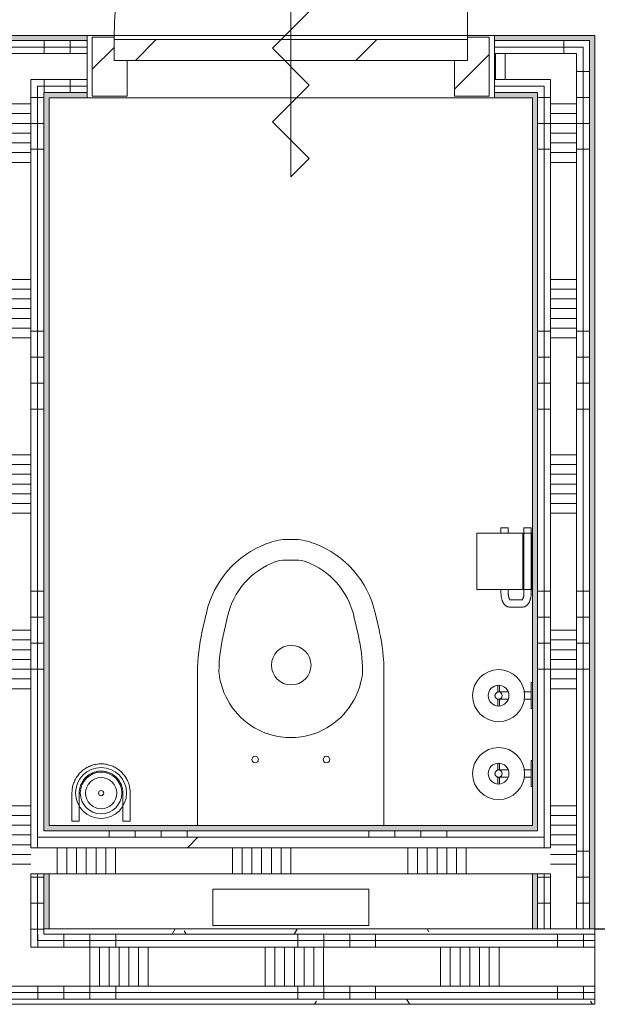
# Model space of a CAD drawing. Extents: x 2820 to 91013, y 1478 to 38178.
# Tile 133 of 182: x 38703 to 39815, y 32361 to 34255. Entities that reach past the tile are written whole.
import ezdxf

# ---------------------------------------------------------------- set-up
doc = ezdxf.new("R2010")
doc.units = 0
doc.header["$LTSCALE"] = 50
doc.layers.get('0').update_dxf_attribs({"linetype": 'CONTINUOUS'})
for name, color, linetype, lineweight in [('Onderlegger 2e verdieping$0$A-DETL-GENF', 8, 'CONTINUOUS', 18), ('Onderlegger 2e verdieping$0$A-DOOR', 8, 'CONTINUOUS', 25), ('Onderlegger 2e verdieping$0$A-FLOR-OTLN', 8, 'CONTINUOUS', 18), ('Onderlegger 2e verdieping$0$A-GENM', 8, 'CONTINUOUS', 18), ('Onderlegger 2e verdieping$0$A-WALL-PATT', 8, 'CONTINUOUS', 50), ('Onderlegger 2e verdieping$0$I-WALL', 8, 'CONTINUOUS', 25), ('Onderlegger 2e verdieping$0$P-SANR-FIXT', 8, 'CONTINUOUS', 18)]:
    doc.layers.add(name, color=color, linetype=linetype, lineweight=lineweight)
pattern_1 = [(0, (0, 0), (406.4, 101.6), [33.528, -271.272, 33.528, -271.272, -1625.6]), (0, (0, 0), (406.4, 101.6), [-609.6, 33.528, -576.072, 33.528, -271.272, -711.2]), (0, (0, 0), (406.4, 101.6), [-1524, 33.528, -169.672, 33.528, -474.472]), (120, (152.4, 50.8), (-291.18818, 301.15272), [33.528, -271.272, 33.528, -271.272, -1625.6]), (120, (152.4, 50.8), (-291.18818, 301.15272), [-609.6, 33.528, -576.072, 33.528, -271.272, -711.2]), (120, (152.4, 50.8), (-291.18818, 301.15272), [-1524, 33.528, -169.672, 33.528, -474.472]), (240, (203.2, 254), (-115.21182, -402.75272), [33.528, -271.272, 33.528, -271.272, -1625.6]), (240, (203.2, 254), (-115.21182, -402.75272), [-609.6, 33.528, -576.072, 33.528, -271.272, -711.2]), (240, (203.2, 254), (-115.21182, -402.75272), [-1524, 33.528, -169.672, 33.528, -474.472])]
pattern_2 = [(270, (36388, 32505.7), (500, -4e-12), []), (270, (36338, 32505.7), (500, -4e-12), []), (270, (36288, 32505.7), (500, -4e-12), []), (270, (36238, 32505.7), (500, -4e-12), [])]
pattern_3 = [(270, (36399.95, 34224.45), (500, 3e-14), []), (270, (36349.95, 34224.45), (500, 3e-14), []), (270, (36299.95, 34224.45), (500, 3e-14), []), (270, (36249.95, 34224.45), (500, 3e-14), [])]
pattern_4 = [(180, (39809.95, 33505.1), (-2e-12, -500), []), (180, (39809.95, 33555.1), (-2e-12, -500), []), (180, (39809.95, 33605.1), (-2e-12, -500), []), (180, (39809.95, 33655.1), (-2e-12, -500), [])]
pattern_5 = [(180, (38759.95, 33505.1), (6e-13, -500), []), (180, (38759.95, 33555.1), (6e-13, -500), []), (180, (38759.95, 33605.1), (6e-13, -500), []), (180, (38759.95, 33655.1), (6e-13, -500), [])]

# ---------------------------------------------------------------- blocks, each defined once
blk = doc.blocks.new('Onderlegger 2e verdieping$0$74_3B_toilet - eenvoudig - 74_3B_toilet - eenvoudig-4325791-Plotview 2e Verdieping - schaal 1 op 100')
at = {"layer": 'Onderlegger 2e verdieping$0$P-SANR-FIXT'}
for p, q in [((-41.5, 146.2), (-341.5, 146.2)), ((-341.5, 146.2), (-341.5, 76.2)), ((-41.5, 76.2), (-41.5, 146.2)), ((-341.5, 76.2), (-41.5, 76.2)), ((-370.9, -46.3), (-370.9, -340.9)), ((-12.1, -340.9), (-12.1, -46.3)), ((-238.2, -223.6), (-236.9, -223.1)), ((-187.3, -215.9), (-195.7, -215.9)), ((-144.9, -223.6), (-146.2, -223.1)), ((-326.5, -322.7), (-325.4, -318.8)), ((-56.5, -322.7), (-57.6, -318.8)), ((-313.2, -448.4), (-321.6, -411.6)), ((-69.8, -448.4), (-61.4, -411.6)), ((-362, -420.1), (-353.9, -455.6)), ((-29.2, -455.6), (-21.1, -420.1)), ((-223.2, -553.2), (-220.4, -554.3)), ((-181.9, -557.2), (-201.1, -557.2)), ((-159.8, -553.2), (-162.6, -554.3)), ((-237.2, -588.7), (-232.3, -590.5)), ((-196.8, -596.9), (-186.2, -596.9)), ((-150.7, -590.5), (-145.8, -588.7))]:
    blk.add_line(p, q, dxfattribs=at)
for centre, radius in [((-260.2, -173.2), 6.35), ((-122.8, -173.2), 6.35), ((-192.5, -354.9), 38.1)]:
    blk.add_circle(centre, radius, dxfattribs=at)
for centre, radius, start, end in [((-190.5, -354.9), 139.7, 109.9597, 165), ((-195.7, -336.5), 120.6, 90, 109.9597), ((-187.3, -336.5), 120.6, 70.0403, 90), ((-192.5, -354.9), 139.7, 15, 70.0403), ((-15.3, -340.9), 355.6, 180, 192.8722), ((-235.5, -347.1), 94.2, 165, 177.7844), ((-147.5, -347.1), 94.2, 2.2156, 15), ((-367.7, -340.9), 355.6, 347.1278, 360), ((-12.1, -340.9), 317.5, 180.4622, 192.8722), ((-370.9, -340.9), 317.5, 347.1278, 359.5378), ((-168.7, -415.3), 148.3, 192.8722, 249.5866), ((-214.3, -415.3), 148.3, 290.4134, 347.1278), ((-172.2, -414), 186.4, 192.8722, 249.5866), ((-210.8, -414), 186.4, 290.4134, 347.1278), ((-201.1, -493.7), 63.5, 249.5866, 270), ((-181.9, -493.7), 63.5, 270, 290.4134), ((-196.8, -495.3), 101.6, 249.5866, 270), ((-186.2, -495.3), 101.6, 270, 290.4134)]:
    blk.add_arc(centre, radius, start, end, dxfattribs=at)
blk = doc.blocks.new('Onderlegger 2e verdieping$0$32_KA_hout_67-114-enkele_deur_met dorpel - H630d-V136-Plotview 2e Verdieping - schaal 1 op 100')
at = {"layer": 'Onderlegger 2e verdieping$0$A-GENM'}
h = blk.add_hatch(dxfattribs=at)
h.set_pattern_fill('FP_213', color=256, style=0, pattern_type=2)
h.set_pattern_definition([(45, (-39224.95, -34164.45), (-91.92388, 91.92388), [])])
h.paths.add_polyline_path([(-382.1, -57), (-315.1, -57), (-315.1, 12), (-340.1, 12), (-340.1, 57), (-382.1, 57), (-382.1, 12)], flags=0)
h.paths.add_polyline_path([(363.4, -57), (381.9, -57), (381.9, 57), (339.9, 57), (339.9, 12), (314.9, 12), (314.9, -57), (339.9, -57)], flags=0)
at = {"layer": 'Onderlegger 2e verdieping$0$A-DETL-GENF'}
for p, q in [((0, 212.1), (-35.4, 176.8)), ((0, -212.1), (0, 212.1)), ((-35.4, 176.8), (35.4, 106.1)), ((35.4, 106.1), (-35.4, 35.4)), ((-35.4, 35.4), (35.4, -35.4)), ((35.4, -35.4), (-35.4, -106.1)), ((-35.4, -106.1), (35.4, -176.8)), ((35.4, -176.8), (0, -212.1))]:
    blk.add_line(p, q, dxfattribs=at)
at = {"layer": 'Onderlegger 2e verdieping$0$A-DOOR', "lineweight": 18}
for p, q in [((-340.1, 57), (-382.1, 57)), ((-382.1, 57), (-382.1, -57)), ((-340.1, 52), (-340.1, 57)), ((381.9, 57), (339.9, 57)), ((339.9, 57), (339.9, 52)), ((381.9, -57), (381.9, 57)), ((-315.1, -57), (-315.1, 12)), ((314.9, 12), (314.9, -57)), ((-382.1, -57), (-315.1, -57)), ((314.9, -57), (381.9, -57))]:
    blk.add_line(p, q, dxfattribs=at)
at = {"layer": 'Onderlegger 2e verdieping$0$A-GENM'}
blk.add_line((339.9, 52), (339.9, 732), dxfattribs=at)
blk.add_arc((339.9, 52), 680, 90, 180, dxfattribs=at)
blk = doc.blocks.new('Onderlegger 2e verdieping$0$32_KA_binnendeur_hout - 32_KA_binnendeur_hout-V141-Plotview 2e Verdieping - schaal 1 op 100')
at = {"layer": 'Onderlegger 2e verdieping$0$A-DOOR', "lineweight": 18}
h = blk.add_hatch(dxfattribs=at)
h.set_pattern_fill('FP_253', color=256, style=0, pattern_type=2)
h.set_pattern_definition([(225, (39224.83, 34216.45), (212.132, -212.132), [])])
h.paths.add_polyline_path([(248.1, 40), (-340, 40), (-340, 0), (340, 0), (340, 40)], flags=0)
for p, q in [((-340, 0), (-340, 40)), ((-340, 40), (340, 40)), ((340, 40), (340, 0)), ((340, 0), (-340, 0))]:
    blk.add_line(p, q, dxfattribs=at)
blk = doc.blocks.new('Onderlegger 2e verdieping$0$74_KA_D-Line reserve toiletrolhouder - Type 1-7879157-Plotview 2e Verdieping - schaal 1 op 100')
at = {"layer": 'Onderlegger 2e verdieping$0$P-SANR-FIXT'}
for p, q in [((118.6, 126.5), (105.2, 126.5)), ((105.2, 123.5), (118.6, 123.5)), ((144.8, 126.5), (131.3, 126.5)), ((131.7, 123.5), (144.8, 123.5)), ((118, 111), (118, 106.4)), ((132, 106.4), (132, 111)), ((118, 75.9), (118, 62)), ((132, 62), (132, 75.9)), ((100, 62), (100, 60)), ((103.3, 62), (100, 62)), ((100, 62), (150, 62)), ((150, 62), (146.7, 62)), ((150, 60), (150, 62))]:
    blk.add_line(p, q, dxfattribs=at)
at = {"layer": 'Onderlegger 2e verdieping$0$P-SANR-FIXT', "flags": 128}
for points in [[(118, 124.9), (118, 125), (118, 125)], [(118, 111), (118, 111.6), (118, 112.1), (118, 112.7), (118, 113.2), (118, 113.8), (118, 114.3), (118, 114.9), (118, 115.4), (118, 115.9), (118, 116.5), (118, 117), (118, 117.5), (118, 118), (118, 118.4), (118, 118.9), (118, 119.4), (118, 119.8), (118, 120.2), (118, 120.6), (118, 121), (118, 121.4), (118, 121.8), (118, 122.1), (118, 122.5), (118, 122.8), (118, 123.1), (118, 123.3), (118, 123.6), (118, 123.8), (118, 124), (118, 124.2), (118, 124.4)], [(118.1, 125.8), (118.1, 126.1), (118.1, 126.4), (118.2, 126.7), (118.3, 126.9), (118.4, 127.2), (118.4, 127.5), (118.6, 127.7), (118.7, 128), (118.8, 128.2), (118.9, 128.5), (119.1, 128.7), (119.2, 129), (119.4, 129.2), (119.6, 129.4)], [(123.3, 131.8), (123.5, 131.8), (123.8, 131.9), (124.1, 131.9), (124.4, 132), (124.6, 132), (124.9, 132), (125.2, 132), (125.5, 132), (125.8, 132), (126, 131.9), (126.3, 131.9), (126.6, 131.8), (126.9, 131.7), (127.1, 131.7), (127.4, 131.6), (127.7, 131.5), (127.9, 131.4)], [(131.4, 127.9), (131.5, 127.6), (131.6, 127.3), (131.7, 127.1), (131.8, 126.8), (131.8, 126.5), (131.9, 126.3), (131.9, 126), (132, 125.7), (132, 125.4), (132, 125.2), (132, 125)], [(132, 125), (132, 125), (132, 125), (132, 124.9), (132, 124.8), (132, 124.7), (132, 124.6), (132, 124.5), (132, 124.3), (132, 124.1), (132, 123.9), (132, 123.7), (132, 123.4), (132, 123.1), (132, 122.9), (132, 122.6), (132, 122.2), (132, 121.9), (132, 121.5), (132, 121.1), (132, 120.8), (132, 120.3), (132, 119.9), (132, 119.5), (132, 119), (132, 118.6), (132, 118.1), (132, 117.6), (132, 117.1), (132, 116.6), (132, 116.1), (132, 115.5), (132, 115), (132, 114.5), (132, 113.9), (132, 113.4), (132, 112.8), (132, 112.3), (132, 111.7), (132, 111.2), (132, 111)]]:
    blk.add_lwpolyline(points, dxfattribs=at)
at = {"layer": 'Onderlegger 2e verdieping$0$P-SANR-FIXT'}
for radius, start, end in [(50, 360, 180), (20, 0, 180), (50, 180, 360), (20, 180, 360), (7, 0, 180), (7, 180, 360)]:
    blk.add_arc((125, 125), radius, start, end, dxfattribs=at)
blk = doc.blocks.new('Onderlegger 2e verdieping$0$74_KA_D-Line toiletrolhouder - Type 1-7871651-Plotview 2e Verdieping - schaal 1 op 100')
at = {"layer": 'Onderlegger 2e verdieping$0$P-SANR-FIXT'}
for p, q in [((187.5, 167), (79.2, 167)), ((79.2, 78), (79.2, 167)), ((187.5, 167), (187.5, 78)), ((79.2, 120.4), (72.5, 120.4)), ((197.5, 120.4), (187.5, 120.4)), ((197.5, 120.4), (197.5, 119.5)), ((197.5, 119.5), (197.5, 106.4)), ((45.5, 104), (45.5, 78.6)), ((59.5, 78.6), (59.5, 104)), ((72.5, 106.4), (79.2, 106.4)), ((187.5, 106.4), (197.5, 106.4)), ((197.5, 76.2), (72.5, 76.2)), ((187.5, 78.2), (79.2, 78.2)), ((79.2, 60.2), (79.2, 78.2)), ((187.5, 78.2), (187.5, 60.2)), ((197.5, 76.2), (197.5, 75.4)), ((72.5, 62.2), (197.5, 62.2)), ((79.2, 60.2), (187.5, 60.2)), ((197.5, 75.4), (197.5, 62.2))]:
    blk.add_line(p, q, dxfattribs=at)
at = {"layer": 'Onderlegger 2e verdieping$0$P-SANR-FIXT', "flags": 128}
for points in [[(45.5, 104), (45.5, 104.9), (45.7, 105.9), (45.9, 106.8), (46.1, 107.7), (46.5, 108.6), (46.9, 109.4), (47.3, 110.2), (47.8, 111), (48.3, 111.7), (48.9, 112.3), (49.5, 112.9), (50.1, 113.5), (50.7, 114.1), (51.4, 114.6), (52, 115), (52.7, 115.5), (53.4, 115.9), (54.2, 116.3), (54.9, 116.7), (55.7, 117.1), (56.4, 117.4), (57.2, 117.7), (58, 118), (58.8, 118.3), (59.7, 118.6), (60.5, 118.8), (61.4, 119), (62.2, 119.3), (63.1, 119.4), (64, 119.6), (64.9, 119.8), (65.8, 119.9), (66.7, 120), (67.6, 120.1), (68.5, 120.2), (69.5, 120.3), (70.4, 120.3), (71.3, 120.4), (72.2, 120.4), (72.5, 120.4)], [(59.2, 102.9), (59.2, 102.9), (59.3, 103), (59.4, 103), (59.5, 103.1), (59.6, 103.2), (59.8, 103.4), (60, 103.5), (60.2, 103.7), (60.5, 103.8), (60.8, 104), (61.1, 104.2), (61.5, 104.4), (61.9, 104.5), (62.3, 104.7), (62.8, 104.9), (63.3, 105), (63.8, 105.2), (64.3, 105.3), (64.8, 105.5), (65.4, 105.6), (66, 105.7), (66.6, 105.9), (67.2, 106), (67.8, 106.1), (68.5, 106.1), (69.1, 106.2), (69.7, 106.3), (70.4, 106.3), (71.1, 106.3), (71.7, 106.4), (72.4, 106.4), (72.5, 106.4)], [(45.5, 78.6), (45.5, 77.6), (45.7, 76.7), (45.9, 75.8), (46.1, 74.8), (46.5, 74), (46.9, 73.1), (47.3, 72.4), (47.8, 71.6), (48.3, 70.9), (48.9, 70.3), (49.5, 69.7), (50.1, 69.1), (50.7, 68.5), (51.4, 68), (52, 67.5), (52.7, 67.1), (53.4, 66.7), (54.2, 66.3), (54.9, 65.9), (55.7, 65.5), (56.4, 65.2), (57.2, 64.9), (58, 64.6), (58.8, 64.3), (59.7, 64), (60.5, 63.8), (61.4, 63.5), (62.2, 63.3), (63.1, 63.1), (64, 63), (64.9, 62.8), (65.8, 62.7), (66.7, 62.6), (67.6, 62.5), (68.5, 62.4), (69.5, 62.3), (70.4, 62.3), (71.3, 62.2), (72.2, 62.2), (72.5, 62.2)], [(59.2, 79.7), (59.2, 79.7), (59.3, 79.6), (59.4, 79.6), (59.5, 79.5), (59.6, 79.3), (59.8, 79.2), (60, 79.1), (60.2, 78.9), (60.5, 78.7), (60.8, 78.6), (61.1, 78.4), (61.5, 78.2), (61.9, 78.1), (62.3, 77.9), (62.8, 77.7), (63.3, 77.6), (63.8, 77.4), (64.3, 77.2), (64.8, 77.1), (65.4, 77), (66, 76.8), (66.6, 76.7), (67.2, 76.6), (67.8, 76.5), (68.5, 76.5), (69.1, 76.4), (69.7, 76.3), (70.4, 76.3), (71.1, 76.3), (71.7, 76.2), (72.4, 76.2), (72.5, 76.2)]]:
    blk.add_lwpolyline(points, dxfattribs=at)
blk = doc.blocks.new('Onderlegger 2e verdieping$0$74_KU_D line toiletborstel - Type 1-7877824-Plotview 2e Verdieping - schaal 1 op 100')
at = {"layer": 'Onderlegger 2e verdieping$0$P-SANR-FIXT'}
for p, q in [((69, 109), (69, 55)), ((83, 55), (83, 109)), ((167, 109), (167, 55)), ((181, 55), (181, 109)), ((83, 55), (69, 55)), ((181, 55), (167, 55))]:
    blk.add_line(p, q, dxfattribs=at)
at = {"layer": 'Onderlegger 2e verdieping$0$P-SANR-FIXT', "flags": 128}
for points in [[(181, 109), (181, 111.2), (180.9, 113.5), (180.6, 115.7), (180.3, 117.9), (179.9, 120.1), (179.4, 122.3), (178.9, 124.5), (178.2, 126.6), (177.5, 128.7), (176.6, 130.8), (175.7, 132.9), (174.7, 134.9), (173.6, 136.8), (172.5, 138.8), (171.3, 140.6), (170, 142.5), (168.6, 144.2), (167.1, 146), (165.6, 147.6), (164, 149.2), (162.4, 150.7), (160.7, 152.2), (159, 153.6), (157.1, 154.9), (155.3, 156.2), (153.4, 157.3), (151.4, 158.4), (149.4, 159.4), (147.4, 160.4), (145.3, 161.2), (143.2, 162), (141.1, 162.7), (138.9, 163.3), (136.7, 163.8), (134.5, 164.2), (132.3, 164.6), (130.1, 164.8), (127.8, 165), (125.6, 165), (123.4, 165), (121.1, 164.9), (118.9, 164.7), (116.7, 164.4), (114.5, 164), (112.3, 163.6), (110.1, 163), (107.9, 162.4), (105.8, 161.7), (103.7, 160.9), (101.7, 160), (99.7, 159), (97.7, 157.9), (95.7, 156.8), (93.9, 155.6), (92, 154.3), (90.2, 153), (88.5, 151.5), (86.8, 150), (85.2, 148.5), (83.7, 146.9), (82.2, 145.2), (80.8, 143.4), (79.4, 141.6), (78.2, 139.8), (77, 137.9), (75.9, 135.9), (74.8, 134), (73.9, 131.9), (73, 129.9), (72.2, 127.8), (71.5, 125.6), (70.9, 123.5), (70.3, 121.3), (69.9, 119.1), (69.5, 116.9), (69.2, 114.7), (69.1, 112.4), (69, 110.2), (69, 109)], [(83, 109), (83, 110.7), (83.1, 112.4), (83.3, 114), (83.5, 115.7), (83.8, 117.4), (84.2, 119), (84.6, 120.6), (85.1, 122.2), (85.6, 123.8), (86.3, 125.4), (87, 126.9), (87.7, 128.4), (88.5, 129.9), (89.4, 131.3), (90.3, 132.7), (91.3, 134.1), (92.3, 135.4), (93.4, 136.7), (94.5, 138), (95.7, 139.2), (96.9, 140.3), (98.2, 141.4), (99.5, 142.5), (100.9, 143.4), (102.3, 144.4), (103.7, 145.3), (105.2, 146.1), (106.7, 146.8), (108.2, 147.5), (109.8, 148.2), (111.3, 148.8), (112.9, 149.3), (114.6, 149.7), (116.2, 150.1), (117.9, 150.4), (119.5, 150.7), (121.2, 150.9), (122.9, 151), (124.5, 151), (126.2, 151), (127.9, 150.9), (129.6, 150.8), (131.3, 150.6), (132.9, 150.3), (134.6, 149.9), (136.2, 149.5), (137.8, 149.1), (139.4, 148.5), (141, 147.9), (142.5, 147.2), (144, 146.5), (145.5, 145.7), (146.9, 144.9), (148.4, 144), (149.7, 143), (151.1, 142), (152.4, 140.9), (153.6, 139.8), (154.8, 138.6), (156, 137.4), (157.1, 136.1), (158.2, 134.8), (159.2, 133.5), (160.1, 132.1), (161, 130.7), (161.9, 129.2), (162.6, 127.7), (163.4, 126.2), (164, 124.7), (164.6, 123.1), (165.1, 121.5), (165.6, 119.9), (166, 118.2), (166.4, 116.6), (166.6, 114.9), (166.8, 113.3), (167, 111.6), (167, 109.9), (167, 109)]]:
    blk.add_lwpolyline(points, dxfattribs=at)
at = {"layer": 'Onderlegger 2e verdieping$0$P-SANR-FIXT'}
for centre, radius, start, end in [((125, 109), 49, 0, 180), ((125, 109), 40, 0, 180), ((125, 108.8), 30, 90, 270), ((125, 108.8), 30, 270, 90), ((125, 108.8), 5, 0, 180), ((125, 109), 49, 180, 0), ((125, 109), 40, 180, 0), ((125, 108.8), 5, 180, 360)]:
    blk.add_arc(centre, radius, start, end, dxfattribs=at)
blk = doc.blocks.new('Onderlegger 2e verdieping')
at = {"layer": 'Onderlegger 2e verdieping$0$A-WALL-PATT', "lineweight": 5}
h = blk.add_hatch(color=256, dxfattribs=at)
h.paths.add_polyline_path([(34390, 34214.5), (34632.9, 34214.5), (34632.9, 34224.5), (34366.9, 34224.5), (34366.9, 34214.5)], flags=0)
h.paths.add_polyline_path([(39616.9, 34214.5), (39809.9, 34214.5), (39809.9, 34224.5), (39616.9, 34224.5)], flags=0)
h.paths.add_polyline_path([(38671, 34214.5), (38832.9, 34214.5), (38832.9, 34224.5), (38566.9, 34224.5), (38566.9, 34214.5)], flags=0)
h.paths.add_polyline_path([(33582.9, 34214.5), (33582.9, 34224.5), (33389.9, 34224.5), (33389.9, 34214.5), (33472.6, 34214.5)], flags=0)
h.paths.add_polyline_path([(35682.9, 34214.5), (35682.9, 34224.5), (35416.9, 34224.5), (35416.9, 34214.5), (35613.1, 34214.5)], flags=0)
h.paths.add_polyline_path([(37782.9, 34214.5), (37782.9, 34224.5), (37516.9, 34224.5), (37516.9, 34214.5), (37753.6, 34214.5)], flags=0)
h.paths.add_polyline_path([(36683.4, 34214.5), (36732.9, 34214.5), (36732.9, 34224.5), (36466.9, 34224.5), (36466.9, 34214.5), (36606.9, 34214.5)], flags=0)
at = {"layer": 'Onderlegger 2e verdieping$0$A-WALL-PATT', "lineweight": 18}
h = blk.add_hatch(dxfattribs=at)
h.set_pattern_fill('FP_216', color=256, angle=90, style=0, pattern_type=2)
h.set_pattern_definition(pattern_3)
h.paths.add_polyline_path([(36530.5, 34202), (36732.9, 34202), (36732.9, 34214.5), (36466.9, 34214.5), (36466.9, 34202)], flags=0)
h.paths.add_polyline_path([(33399.9, 34202), (33582.9, 34202), (33582.9, 34214.5), (33399.9, 34214.5)], flags=0)
h.paths.add_polyline_path([(39616.9, 34202), (39799.9, 34202), (39799.9, 34214.5), (39616.9, 34214.5)], flags=0)
h.paths.add_polyline_path([(34366.9, 34202), (34632.9, 34202), (34632.9, 34214.5), (34366.9, 34214.5)], flags=0)
h.paths.add_polyline_path([(38832.9, 34202), (38832.9, 34214.5), (38566.9, 34214.5), (38566.9, 34202), (38671, 34202)], flags=0)
h.paths.add_polyline_path([(35416.9, 34202), (35682.9, 34202), (35682.9, 34214.5), (35416.9, 34214.5)], flags=0)
h.paths.add_polyline_path([(37753.6, 34202), (37782.9, 34202), (37782.9, 34214.5), (37516.9, 34214.5), (37516.9, 34202)], flags=0)
at = {"layer": 'Onderlegger 2e verdieping$0$A-WALL-PATT', "lineweight": 25}
blk.add_hatch(color=256, dxfattribs=at).paths.add_polyline_path([(39799.9, 32505.7), (39809.9, 32505.7), (39809.9, 34214.5), (39799.9, 34214.5), (39799.9, 32611.3)], flags=0)
at = {"layer": 'Onderlegger 2e verdieping$0$A-WALL-PATT', "lineweight": 18}
h = blk.add_hatch(dxfattribs=at)
h.set_pattern_fill('FP_216', color=256, angle=90, style=0, pattern_type=2)
h.set_pattern_definition(pattern_3)
h.paths.add_polyline_path([(39787.4, 34189.5), (39787.4, 34202), (39616.9, 34202), (39616.9, 34189.5), (39774.9, 34189.5)], flags=0)
h.paths.add_polyline_path([(33412.4, 34189.5), (33582.9, 34189.5), (33582.9, 34202), (33412.4, 34202)], flags=0)
h.paths.add_polyline_path([(34632.9, 34189.5), (34632.9, 34202), (34366.9, 34202), (34366.9, 34189.5), (34390, 34189.5)], flags=0)
h.paths.add_polyline_path([(35682.9, 34189.5), (35682.9, 34202), (35416.9, 34202), (35416.9, 34189.5), (35613.1, 34189.5)], flags=0)
h.paths.add_polyline_path([(38832.9, 34189.5), (38832.9, 34202), (38566.9, 34202), (38566.9, 34189.5), (38671, 34189.5)], flags=0)
h.paths.add_polyline_path([(36466.9, 34189.5), (36732.9, 34189.5), (36732.9, 34202), (36466.9, 34202)], flags=0)
h.paths.add_polyline_path([(37516.9, 34189.5), (37782.9, 34189.5), (37782.9, 34202), (37516.9, 34202)], flags=0)
h = blk.add_hatch(dxfattribs=at)
h.set_pattern_fill('FP_217', color=256, angle=90, style=0, pattern_type=2)
h.set_pattern_definition([(270, (36599.95, 34224.45), (337.5, 2e-14), []), (270, (36581.2, 34224.45), (337.5, 2e-14), []), (270, (36562.45, 34224.45), (337.5, 2e-14), []), (270, (36543.7, 34224.45), (337.5, 2e-14), []), (270, (36524.95, 34224.45), (337.5, 2e-14), []), (270, (36506.2, 34224.45), (337.5, 2e-14), []), (270, (36487.45, 34224.45), (337.5, 2e-14), [])])
h.paths.add_polyline_path([(34632.9, 34139.5), (34632.9, 34189.5), (34366.9, 34189.5), (34366.9, 34139.5), (34524.9, 34139.5)], flags=0)
h.paths.add_polyline_path([(36466.9, 34139.5), (36732.9, 34139.5), (36732.9, 34189.5), (36466.9, 34189.5)], flags=0)
h.paths.add_polyline_path([(33424.9, 34139.5), (33582.9, 34139.5), (33582.9, 34189.5), (33424.9, 34189.5)], flags=0)
h.paths.add_polyline_path([(38674.9, 34139.5), (38832.9, 34139.5), (38832.9, 34189.5), (38566.9, 34189.5), (38566.9, 34139.5), (38671, 34139.5)], flags=0)
h.paths.add_polyline_path([(35416.9, 34139.5), (35682.9, 34139.5), (35682.9, 34189.5), (35416.9, 34189.5)], flags=0)
h.paths.add_polyline_path([(37782.9, 34139.5), (37782.9, 34189.5), (37516.9, 34189.5), (37516.9, 34139.5), (37753.6, 34139.5)], flags=0)
h.paths.add_polyline_path([(39774.9, 34139.5), (39774.9, 34189.5), (39616.9, 34189.5), (39616.9, 34139.5), (39724.9, 34139.5)], flags=0)
h = blk.add_hatch(dxfattribs=at)
h.set_pattern_fill('FP_220', color=256, angle=90, style=0, pattern_type=2)
h.set_pattern_definition(pattern_4)
h.paths.add_polyline_path([(39787.4, 32505.7), (39787.4, 34189.5), (39774.9, 34189.5), (39774.9, 32505.7)], flags=0)
h = blk.add_hatch(dxfattribs=at)
h.set_pattern_fill('FP_220', color=256, angle=90, style=0, pattern_type=2)
h.set_pattern_definition(pattern_4)
h.paths.add_polyline_path([(39787.4, 32505.7), (39799.9, 32505.7), (39799.9, 34202), (39787.4, 34202), (39787.4, 32611.3)], flags=0)
h = blk.add_hatch(dxfattribs=at)
h.set_pattern_fill('FP_216', color=256, angle=90, style=0, pattern_type=2)
h.set_pattern_definition(pattern_3)
h.paths.add_polyline_path([(39724.9, 34127), (39724.9, 34139.5), (39616.9, 34139.5), (39616.9, 34127), (39712.4, 34127)], flags=0)
h.paths.add_polyline_path([(33582.9, 34127), (33582.9, 34139.5), (33474.9, 34139.5), (33474.9, 34127), (33487.4, 34127)], flags=0)
h.paths.add_polyline_path([(34366.9, 34127), (34474.9, 34127), (34474.9, 34139.5), (34366.9, 34139.5)], flags=0)
h.paths.add_polyline_path([(34632.9, 34127), (34632.9, 34139.5), (34524.9, 34139.5), (34524.9, 34127), (34537.4, 34127)], flags=0)
h.paths.add_polyline_path([(35416.9, 34127), (35524.9, 34127), (35524.9, 34139.5), (35416.9, 34139.5)], flags=0)
h.paths.add_polyline_path([(38662.4, 34127), (38674.9, 34127), (38674.9, 34139.5), (38566.9, 34139.5), (38566.9, 34127)], flags=0)
h.paths.add_polyline_path([(37782.9, 34127), (37782.9, 34139.5), (37674.9, 34139.5), (37674.9, 34127), (37753.6, 34127)], flags=0)
h.paths.add_polyline_path([(35587.4, 34127), (35682.9, 34127), (35682.9, 34139.5), (35574.9, 34139.5), (35574.9, 34127)], flags=0)
h.paths.add_polyline_path([(37624.9, 34127), (37624.9, 34139.5), (37516.9, 34139.5), (37516.9, 34127), (37612.4, 34127)], flags=0)
h.paths.add_polyline_path([(36466.9, 34127), (36574.9, 34127), (36574.9, 34139.5), (36466.9, 34139.5)], flags=0)
h.paths.add_polyline_path([(36732.9, 34127), (36732.9, 34139.5), (36624.9, 34139.5), (36624.9, 34127), (36683.4, 34127)], flags=0)
h.paths.add_polyline_path([(38737.4, 34127), (38832.9, 34127), (38832.9, 34139.5), (38724.9, 34139.5), (38724.9, 34127)], flags=0)
h = blk.add_hatch(dxfattribs=at)
h.set_pattern_fill('FP_229', color=256, angle=90, style=0, pattern_type=2)
h.set_pattern_definition([(180, (38759.95, 33305.08), (4e-13, -337.5), []), (180, (38759.95, 33323.83), (4e-13, -337.5), []), (180, (38759.95, 33342.58), (4e-13, -337.5), []), (180, (38759.95, 33361.33), (4e-13, -337.5), []), (180, (38759.95, 33380.08), (4e-13, -337.5), []), (180, (38759.95, 33398.83), (4e-13, -337.5), []), (180, (38759.95, 33417.58), (4e-13, -337.5), [])])
h.paths.add_polyline_path([(38724.9, 32470.7), (38724.9, 34139.5), (38674.9, 34139.5), (38674.9, 32470.7)], flags=0)
h = blk.add_hatch(dxfattribs=at)
h.set_pattern_fill('FP_221', color=256, angle=90, style=0, pattern_type=2)
h.set_pattern_definition([(180, (39809.95, 33305.08), (-2e-12, -337.5), []), (180, (39809.95, 33323.83), (-2e-12, -337.5), []), (180, (39809.95, 33342.58), (-2e-12, -337.5), []), (180, (39809.95, 33361.33), (-2e-12, -337.5), []), (180, (39809.95, 33380.08), (-2e-12, -337.5), []), (180, (39809.95, 33398.83), (-2e-12, -337.5), []), (180, (39809.95, 33417.58), (-2e-12, -337.5), [])])
h.paths.add_polyline_path([(39724.9, 32505.7), (39774.9, 32505.7), (39774.9, 34139.5), (39724.9, 34139.5), (39724.9, 32611.3)], flags=0)
h = blk.add_hatch(dxfattribs=at)
h.set_pattern_fill('FP_216', color=256, angle=90, style=0, pattern_type=2)
h.set_pattern_definition(pattern_3)
h.paths.add_polyline_path([(39712.4, 34114.5), (39712.4, 34127), (39616.9, 34127), (39616.9, 34114.5), (39699.9, 34114.5)], flags=0)
h.paths.add_polyline_path([(34366.9, 34114.5), (34462.4, 34114.5), (34462.4, 34127), (34366.9, 34127)], flags=0)
h.paths.add_polyline_path([(34632.9, 34114.5), (34632.9, 34127), (34537.4, 34127), (34537.4, 34114.5), (34549.9, 34114.5)], flags=0)
h.paths.add_polyline_path([(38737.4, 34114.5), (38832.9, 34114.5), (38832.9, 34127), (38737.4, 34127)], flags=0)
h.paths.add_polyline_path([(33582.9, 34114.5), (33582.9, 34127), (33487.4, 34127), (33487.4, 34114.5), (33499.9, 34114.5)], flags=0)
h.paths.add_polyline_path([(38662.4, 34114.5), (38662.4, 34127), (38566.9, 34127), (38566.9, 34114.5), (38649.9, 34114.5)], flags=0)
h.paths.add_polyline_path([(37782.9, 34114.5), (37782.9, 34127), (37687.4, 34127), (37687.4, 34114.5), (37753.6, 34114.5)], flags=0)
h.paths.add_polyline_path([(37612.4, 34114.5), (37612.4, 34127), (37516.9, 34127), (37516.9, 34114.5), (37599.9, 34114.5)], flags=0)
h.paths.add_polyline_path([(35416.9, 34114.5), (35512.4, 34114.5), (35512.4, 34127), (35416.9, 34127)], flags=0)
h.paths.add_polyline_path([(36732.9, 34114.5), (36732.9, 34127), (36637.4, 34127), (36637.4, 34114.5), (36683.4, 34114.5)], flags=0)
h.paths.add_polyline_path([(35599.9, 34114.5), (35682.9, 34114.5), (35682.9, 34127), (35587.4, 34127), (35587.4, 34114.5)], flags=0)
h.paths.add_polyline_path([(36562.4, 34114.5), (36562.4, 34127), (36466.9, 34127), (36466.9, 34114.5), (36549.9, 34114.5)], flags=0)
at = {"layer": 'Onderlegger 2e verdieping$0$A-WALL-PATT', "lineweight": 25}
h = blk.add_hatch(color=256, dxfattribs=at)
h.paths.add_polyline_path([(35499.9, 34104.5), (35499.9, 34114.5), (35416.9, 34114.5), (35416.9, 34104.5), (35489.9, 34104.5)], flags=0)
h.paths.add_polyline_path([(38639.9, 34104.5), (38649.9, 34104.5), (38649.9, 34114.5), (38566.9, 34114.5), (38566.9, 34104.5)], flags=0)
h.paths.add_polyline_path([(33509.9, 34104.5), (33582.9, 34104.5), (33582.9, 34114.5), (33499.9, 34114.5), (33499.9, 34104.5)], flags=0)
h.paths.add_polyline_path([(38749.9, 34104.5), (38832.9, 34104.5), (38832.9, 34114.5), (38749.9, 34114.5)], flags=0)
h.paths.add_polyline_path([(34366.9, 34104.5), (34449.9, 34104.5), (34449.9, 34114.5), (34366.9, 34114.5)], flags=0)
h.paths.add_polyline_path([(39616.9, 34104.5), (39699.9, 34104.5), (39699.9, 34114.5), (39616.9, 34114.5)], flags=0)
h.paths.add_polyline_path([(34632.9, 34104.5), (34632.9, 34114.5), (34549.9, 34114.5), (34549.9, 34104.5), (34559.9, 34104.5)], flags=0)
h.paths.add_polyline_path([(36466.9, 34104.5), (36549.9, 34104.5), (36549.9, 34114.5), (36466.9, 34114.5)], flags=0)
h.paths.add_polyline_path([(35613.1, 34104.5), (35682.9, 34104.5), (35682.9, 34114.5), (35599.9, 34114.5), (35599.9, 34104.5), (35609.9, 34104.5)], flags=0)
h.paths.add_polyline_path([(37782.9, 34104.5), (37782.9, 34114.5), (37699.9, 34114.5), (37699.9, 34104.5), (37753.6, 34104.5)], flags=0)
h.paths.add_polyline_path([(37599.9, 34104.5), (37599.9, 34114.5), (37516.9, 34114.5), (37516.9, 34104.5), (37589.9, 34104.5)], flags=0)
h.paths.add_polyline_path([(36659.9, 34104.5), (36732.9, 34104.5), (36732.9, 34114.5), (36649.9, 34114.5), (36649.9, 34104.5)], flags=0)
at = {"layer": 'Onderlegger 2e verdieping$0$A-WALL-PATT', "lineweight": 18}
h = blk.add_hatch(dxfattribs=at)
h.set_pattern_fill('FP_228', color=256, angle=90, style=0, pattern_type=2)
h.set_pattern_definition(pattern_5)
h.paths.add_polyline_path([(38724.9, 32483.2), (38737.4, 32483.2), (38737.4, 32612), (38724.9, 32611.3), (38724.9, 32505.7)], flags=0)
h.paths.add_polyline_path([(38737.4, 32662), (38737.4, 34127), (38724.9, 34127), (38724.9, 32662)], flags=0)
h = blk.add_hatch(dxfattribs=at)
h.set_pattern_fill('FP_228', color=256, angle=90, style=0, pattern_type=2)
h.set_pattern_definition(pattern_5)
h.paths.add_polyline_path([(38737.4, 32495.7), (38749.9, 32495.7), (38749.9, 32612), (38737.4, 32611.3), (38737.4, 32505.7)], flags=0)
h.paths.add_polyline_path([(38749.9, 32682), (38749.9, 34114.5), (38737.4, 34114.5), (38737.4, 32682)], flags=0)
h = blk.add_hatch(dxfattribs=at)
h.set_pattern_fill('FP_220', color=256, angle=90, style=0, pattern_type=2)
h.set_pattern_definition(pattern_4)
h.paths.add_polyline_path([(39712.4, 32505.7), (39712.4, 32612), (39699.9, 32611.3), (39699.9, 32505.7)], flags=0)
h.paths.add_polyline_path([(39699.9, 32682), (39712.4, 32682), (39712.4, 34114.5), (39699.9, 34114.5), (39699.9, 32694.5)], flags=0)
h = blk.add_hatch(dxfattribs=at)
h.set_pattern_fill('FP_220', color=256, angle=90, style=0, pattern_type=2)
h.set_pattern_definition(pattern_4)
h.paths.add_polyline_path([(39712.4, 32505.7), (39724.9, 32505.7), (39724.9, 32612), (39712.4, 32611.3)], flags=0)
h.paths.add_polyline_path([(39724.9, 32662), (39724.9, 34127), (39712.4, 34127), (39712.4, 32662)], flags=0)
at = {"layer": 'Onderlegger 2e verdieping$0$A-WALL-PATT', "lineweight": 25}
h = blk.add_hatch(color=256, dxfattribs=at)
h.paths.add_polyline_path([(38749.9, 32505.7), (38759.9, 32505.7), (38759.9, 32612), (38749.9, 32611.3)], flags=0)
h.paths.add_polyline_path([(38759.9, 32694.5), (38759.9, 34104.5), (38749.9, 34104.5), (38749.9, 32694.5)], flags=0)
at = {"layer": 'Onderlegger 2e verdieping$0$A-WALL-PATT', "lineweight": 5}
h = blk.add_hatch(color=256, dxfattribs=at)
h.paths.add_polyline_path([(39699.9, 32505.7), (39699.9, 32612), (39689.9, 32611.3), (39689.9, 32505.7)], flags=0)
h.paths.add_polyline_path([(39699.9, 32694.5), (39699.9, 34104.5), (39689.9, 34104.5), (39689.9, 32694.5)], flags=0)
at = {"layer": 'Onderlegger 2e verdieping$0$A-WALL-PATT', "lineweight": 18}
h = blk.add_hatch(dxfattribs=at)
h.set_pattern_fill('FP_243', color=256, angle=90, style=0, pattern_type=2)
h.set_pattern_definition([(270, (39024.95, 32704.45), (500, -1e-12), []), (270, (38974.95, 32704.45), (500, -1e-12), []), (270, (38924.95, 32704.45), (500, -1e-12), []), (270, (38874.95, 32704.45), (500, -1e-12), [])])
h.paths.add_polyline_path([(38976.8, 32682), (39699.9, 32682), (39699.9, 32694.5), (38749.9, 32694.5), (38749.9, 32682), (38823.9, 32682)], flags=0)
at = {"layer": 'Onderlegger 2e verdieping$0$A-WALL-PATT', "lineweight": 5}
blk.add_hatch(color=256, dxfattribs=at).paths.add_polyline_path([(38759.9, 32694.5), (39689.9, 32694.5), (39689.9, 32704.5), (38759.9, 32704.5)], flags=0)
at = {"layer": 'Onderlegger 2e verdieping$0$A-WALL-PATT', "lineweight": 18}
h = blk.add_hatch(dxfattribs=at)
h.set_pattern_fill('FP_75', color=256, style=0, pattern_type=2)
h.set_pattern_definition([(45, (0, 0), (-353.5534, 353.5534), [])])
h.paths.add_polyline_path([(38737.4, 32662), (39712.4, 32662), (39712.4, 32682), (38737.4, 32682)], flags=0)
h = blk.add_hatch(dxfattribs=at)
h.set_pattern_fill('FP_242', color=256, angle=90, style=0, pattern_type=2)
h.set_pattern_definition([(270, (39224.95, 32704.45), (337.5, -9e-13), []), (270, (39206.2, 32704.45), (337.5, -9e-13), []), (270, (39187.45, 32704.45), (337.5, -9e-13), []), (270, (39168.7, 32704.45), (337.5, -9e-13), []), (270, (39149.95, 32704.45), (337.5, -9e-13), []), (270, (39131.2, 32704.45), (337.5, -9e-13), []), (270, (39112.45, 32704.45), (337.5, -9e-13), [])])
h.paths.add_polyline_path([(38976.8, 32612), (39724.9, 32612), (39724.9, 32662), (38724.9, 32662), (38724.9, 32612), (38823.9, 32612)], flags=0)
h = blk.add_hatch(dxfattribs=at)
h.set_pattern_fill('FP_60', color=256, style=0, pattern_type=2)
h.set_pattern_definition(pattern_1)
h.paths.add_polyline_path([(33499.9, 32495.7), (34449.9, 32495.7), (34449.9, 32505.7), (33499.9, 32505.7)], flags=0)
h.paths.add_polyline_path([(34549.9, 32495.7), (35499.9, 32495.7), (35499.9, 32505.7), (34549.9, 32505.7)], flags=0)
h.paths.add_polyline_path([(35613.1, 32495.7), (36549.9, 32495.7), (36549.9, 32505.7), (35599.9, 32505.7), (35599.9, 32495.7)], flags=0)
h.paths.add_polyline_path([(36649.9, 32495.7), (37599.9, 32495.7), (37599.9, 32505.7), (36649.9, 32505.7)], flags=0)
h.paths.add_polyline_path([(37753.6, 32495.7), (38649.9, 32495.7), (38649.9, 32505.7), (37699.9, 32505.7), (37699.9, 32495.7)], flags=0)
h.paths.add_polyline_path([(38976.8, 32495.7), (39809.9, 32495.7), (39809.9, 32505.7), (38749.9, 32505.7), (38749.9, 32495.7)], flags=0)
h = blk.add_hatch(dxfattribs=at)
h.set_pattern_fill('FP_210', color=256, angle=90, style=0, pattern_type=2)
h.set_pattern_definition(pattern_2)
h.paths.add_polyline_path([(33412.4, 32483.2), (33412.4, 32495.7), (33399.8, 32495.7), (33399.8, 32483.2)], flags=0)
h.paths.add_polyline_path([(33487.4, 32483.2), (34462.4, 32483.2), (34462.4, 32495.7), (33487.4, 32495.7)], flags=0)
h.paths.add_polyline_path([(34695.8, 32483.2), (35512.4, 32483.2), (35512.4, 32495.7), (34537.4, 32495.7), (34537.4, 32483.2)], flags=0)
h.paths.add_polyline_path([(35587.4, 32483.2), (36562.4, 32483.2), (36562.4, 32495.7), (35587.4, 32495.7)], flags=0)
h.paths.add_polyline_path([(36637.4, 32483.2), (37612.4, 32483.2), (37612.4, 32495.7), (36637.4, 32495.7)], flags=0)
h.paths.add_polyline_path([(37753.6, 32483.2), (38662.4, 32483.2), (38662.4, 32495.7), (37687.4, 32495.7), (37687.4, 32483.2)], flags=0)
h.paths.add_polyline_path([(38976.8, 32483.2), (39809.9, 32483.2), (39809.9, 32495.7), (38737.4, 32495.7), (38737.4, 32483.2)], flags=0)
h = blk.add_hatch(dxfattribs=at)
h.set_pattern_fill('FP_210', color=256, angle=90, style=0, pattern_type=2)
h.set_pattern_definition(pattern_2)
h.paths.add_polyline_path([(33474.9, 32470.7), (34474.9, 32470.7), (34474.9, 32483.2), (33474.9, 32483.2)], flags=0)
h.paths.add_polyline_path([(33399.8, 32470.7), (33424.9, 32470.7), (33424.9, 32483.2), (33399.8, 32483.2)], flags=0)
h.paths.add_polyline_path([(34695.8, 32470.7), (35524.9, 32470.7), (35524.9, 32483.2), (34524.9, 32483.2), (34524.9, 32470.7)], flags=0)
h.paths.add_polyline_path([(35613.1, 32470.7), (36574.9, 32470.7), (36574.9, 32483.2), (35574.9, 32483.2), (35574.9, 32470.7)], flags=0)
h.paths.add_polyline_path([(36624.9, 32470.7), (37624.9, 32470.7), (37624.9, 32483.2), (36624.9, 32483.2)], flags=0)
h.paths.add_polyline_path([(37674.9, 32470.7), (38674.9, 32470.7), (38674.9, 32483.2), (37674.9, 32483.2)], flags=0)
h.paths.add_polyline_path([(38976.8, 32470.7), (39809.9, 32470.7), (39809.9, 32483.2), (38724.9, 32483.2), (38724.9, 32470.7)], flags=0)
h = blk.add_hatch(dxfattribs=at)
h.set_pattern_fill('FP_211', color=256, angle=90, style=0, pattern_type=2)
h.set_pattern_definition([(270, (36587.98, 32505.7), (337.5, -3e-12), []), (270, (36569.23, 32505.7), (337.5, -3e-12), []), (270, (36550.48, 32505.7), (337.5, -3e-12), []), (270, (36531.73, 32505.7), (337.5, -3e-12), []), (270, (36512.98, 32505.7), (337.5, -3e-12), []), (270, (36494.23, 32505.7), (337.5, -3e-12), []), (270, (36475.48, 32505.7), (337.5, -3e-12), [])])
h.paths.add_polyline_path([(33472.6, 32395.7), (39809.9, 32395.7), (39809.9, 32470.7), (33399.8, 32470.7), (33399.8, 32395.7)], flags=0)
h = blk.add_hatch(dxfattribs=at)
h.set_pattern_fill('FP_210', color=256, angle=90, style=0, pattern_type=2)
h.set_pattern_definition(pattern_2)
h.paths.add_polyline_path([(33399.8, 32383.2), (39809.9, 32383.2), (39809.9, 32395.7), (33399.8, 32395.7)], flags=0)
h = blk.add_hatch(dxfattribs=at)
h.set_pattern_fill('FP_210', color=256, angle=90, style=0, pattern_type=2)
h.set_pattern_definition(pattern_2)
h.paths.add_polyline_path([(33399.8, 32370.7), (39809.9, 32370.7), (39809.9, 32383.2), (33399.8, 32383.2)], flags=0)
h = blk.add_hatch(dxfattribs=at)
h.set_pattern_fill('FP_60', color=256, style=0, pattern_type=2)
h.set_pattern_definition(pattern_1)
h.paths.add_polyline_path([(33399.8, 32360.7), (39809.9, 32360.7), (39809.9, 32370.7), (33399.8, 32370.7)], flags=0)
at = {"layer": 'Onderlegger 2e verdieping$0$A-FLOR-OTLN'}
for p, q in [((39616.9, 34224.5), (38832.9, 34224.5)), ((38832.9, 34104.5), (39616.9, 34104.5))]:
    blk.add_line(p, q, dxfattribs=at)
at = {"layer": 'Onderlegger 2e verdieping$0$I-WALL', "lineweight": 18}
for p, q in [((38832.9, 34224.5), (38566.9, 34224.5)), ((38832.9, 34214.5), (38566.9, 34214.5)), ((38832.9, 34104.5), (38832.9, 34224.5)), ((39809.9, 34224.5), (39616.9, 34224.5)), ((39616.9, 34224.5), (39616.9, 34104.5)), ((39799.9, 34214.5), (39616.9, 34214.5)), ((39799.9, 34214.5), (39799.9, 32505.7)), ((39809.9, 32360.7), (39809.9, 34224.5)), ((38832.9, 34202), (38566.9, 34202)), ((38832.9, 34189.5), (38566.9, 34189.5)), ((39787.4, 34202), (39616.9, 34202)), ((39774.9, 34189.5), (39616.9, 34189.5)), ((39774.9, 34189.5), (39774.9, 32505.7)), ((39787.4, 34202), (39787.4, 32505.7)), ((38832.9, 34139.5), (38724.9, 34139.5)), ((38724.9, 34139.5), (38724.9, 32662)), ((39724.9, 34139.5), (39616.9, 34139.5)), ((39724.9, 34139.5), (39724.9, 32662)), ((38832.9, 34127), (38737.4, 34127)), ((38737.4, 32662), (38737.4, 34127)), ((38832.9, 34114.5), (38749.9, 34114.5)), ((38749.9, 34114.5), (38749.9, 32694.5)), ((39712.4, 34127), (39616.9, 34127)), ((39699.9, 34114.5), (39616.9, 34114.5)), ((39699.9, 34114.5), (39699.9, 32694.5)), ((39712.4, 34127), (39712.4, 32662)), ((38759.9, 34104.5), (38832.9, 34104.5)), ((38759.9, 32704.5), (38759.9, 34104.5)), ((39616.9, 34104.5), (39689.9, 34104.5)), ((39689.9, 34104.5), (39689.9, 32704.5)), ((39699.9, 32694.5), (38749.9, 32694.5)), ((39689.9, 32704.5), (38759.9, 32704.5)), ((39712.4, 32682), (38737.4, 32682)), ((39724.9, 32662), (38724.9, 32662)), ((38724.9, 32612), (38724.9, 32470.7)), ((38724.9, 32612), (39724.9, 32612)), ((38737.4, 32612), (38737.4, 32483.2)), ((38749.9, 32612), (38749.9, 32495.7)), ((38759.9, 32505.7), (38759.9, 32612)), ((39689.9, 32612), (39689.9, 32505.7)), ((39699.9, 32612), (39699.9, 32505.7)), ((39712.4, 32612), (39712.4, 32505.7)), ((39724.9, 32612), (39724.9, 32505.7)), ((39689.9, 32505.7), (38749.9, 32505.7)), ((39809.9, 32505.7), (39689.9, 32505.7)), ((38749.9, 32495.7), (39809.9, 32495.7)), ((38724.9, 32470.7), (39809.9, 32470.7)), ((38737.4, 32483.2), (39809.9, 32483.2)), ((33399.8, 32395.7), (39809.9, 32395.7)), ((33399.8, 32383.2), (39809.9, 32383.2)), ((33399.8, 32370.7), (39809.9, 32370.7)), ((33399.8, 32360.7), (39809.9, 32360.7))]:
    blk.add_line(p, q, dxfattribs=at)
at = {"layer": 'Onderlegger 2e verdieping$0$I-WALL'}
blk.add_line((39809.9, 32505.7), (40893.9, 32505.7), dxfattribs=at)
at = {"layer": 'Onderlegger 2e verdieping$0$A-DOOR'}
blk.add_blockref('Onderlegger 2e verdieping$0$32_KA_hout_67-114-enkele_deur_met dorpel - H630d-V136-Plotview 2e Verdieping - schaal 1 op 100', (39224.9, 34164.5), dxfattribs=at)
at = {"layer": 'Onderlegger 2e verdieping$0$A-DOOR', "rotation": 180}
blk.add_blockref('Onderlegger 2e verdieping$0$32_KA_binnendeur_hout - 32_KA_binnendeur_hout-V141-Plotview 2e Verdieping - schaal 1 op 100', (39224.8, 34216.5), dxfattribs=at)
at = {"layer": 'Onderlegger 2e verdieping$0$P-SANR-FIXT'}
for name, p, rotation in [('Onderlegger 2e verdieping$0$74_KA_D-Line toiletrolhouder - Type 1-7871651-Plotview 2e Verdieping - schaal 1 op 100', (39749.9, 33079.5), 90.00000000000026), ('Onderlegger 2e verdieping$0$74_3B_toilet - eenvoudig - 74_3B_toilet - eenvoudig-4325791-Plotview 2e Verdieping - schaal 1 op 100', (39033.4, 32658.2), 180), ('Onderlegger 2e verdieping$0$74_KA_D-Line reserve toiletrolhouder - Type 1-7879157-Plotview 2e Verdieping - schaal 1 op 100', (39749.9, 32829.5), 90.00000000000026), ('Onderlegger 2e verdieping$0$74_KA_D-Line reserve toiletrolhouder - Type 1-7879157-Plotview 2e Verdieping - schaal 1 op 100', (39749.9, 32679.5), 90.00000000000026)]:
    blk.add_blockref(name, p, dxfattribs=dict(at, rotation=rotation))
blk.add_blockref('Onderlegger 2e verdieping$0$74_KU_D line toiletborstel - Type 1-7877824-Plotview 2e Verdieping - schaal 1 op 100', (38734.9, 32658.2), dxfattribs=at)

msp = doc.modelspace()

# ---------------------------------------------------------------- block references
msp.add_blockref('Onderlegger 2e verdieping', (0, 0))

doc.saveas('drawing.dxf')
